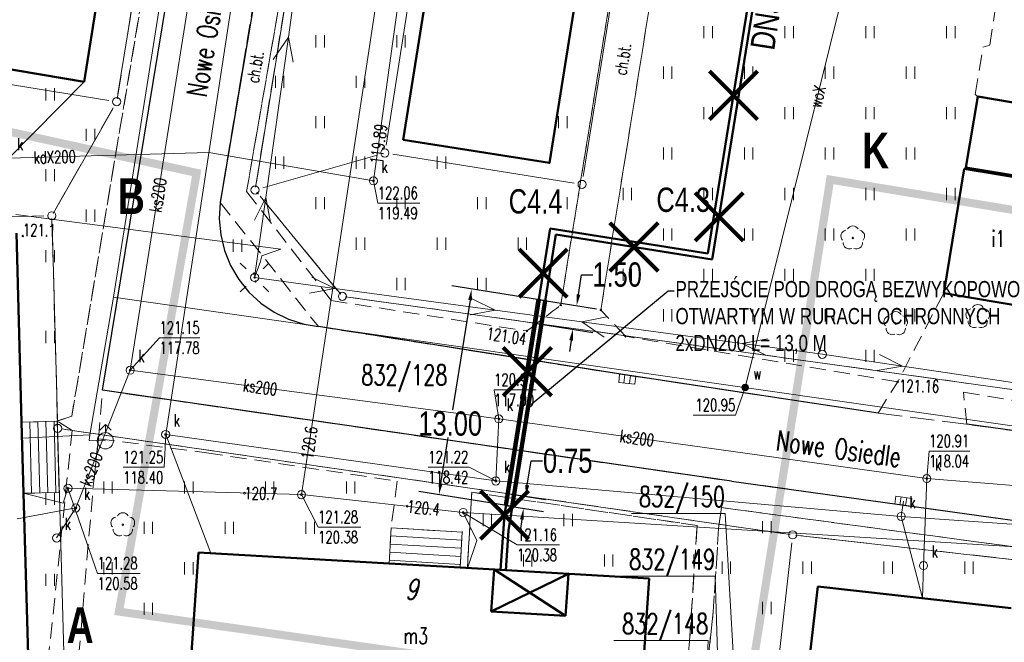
# Model space of a CAD drawing. Header units: metres. Extents: x 6594798 to 6595476, y 5882248 to 5882752.
# Tile 5 of 19: x 6595109 to 6595170, y 5882505 to 5882543. Entities that reach past the tile are written whole.
import ezdxf
from ezdxf import colors
from ezdxf.entities.mleader import LeaderData, LeaderLine
from ezdxf.enums import TextEntityAlignment as Align
from ezdxf.math import Vec2, Vec3

# ---------------------------------------------------------------- set-up
doc = ezdxf.new("R2010")
doc.units = ezdxf.units.M
doc.header["$MEASUREMENT"] = 0
for name, pattern in [('1_OTKC', [1.5, 1, -0.5]), ('1_OTKJ', [2, 1.5, -0.5]), ('1_OTKK', [0]), ('1_OTZI', [1.5, 1, -0.5]), ('1_OTZT', [1.5, 1, -0.5]), ('2_EGBS', [0]), ('2_EGBSG', [0]), ('2_EGBU_A', [0]), ('3_SUEP_A', [0]), ('3_SUKP', [0]), ('3_SUTP_A', [0]), ('3_SUWP', [0]), ('BUR', [3, 2, -1]), ('GDE', [0]), ('GUK', [2, 1.5, -0.5])]:
    doc.linetypes.add(name, pattern=pattern)
doc.layers.get('0').update_dxf_attribs({"color": 250, "linetype": 'CONTINUOUS', "lineweight": 100})
doc.layers.get('Defpoints').update_dxf_attribs({"linetype": 'CONTINUOUS'})
for name, color, linetype, lineweight in [('00 Ciepłociąg', 200, 'CONTINUOUS', 50), ('Dzialki', 7, 'GDE', 18), ('EADTD_T_0_a', 7, 'CONTINUOUS', 18), ('EGBB_E_T_0', 7, 'CONTINUOUS', 20), ('EGBB_L_0', 7, '2_EGBU_A', 50), ('EGBE_L_3', 7, '2_EGBS', 18), ('Kontury', 90, 'GUK', 18), ('Numery_dzialek', 7, 'CONTINUOUS', 13), ('OTK_E_T_1', 7, 'CONTINUOUS', 0), ('OTK_E_T_8', 7, 'CONTINUOUS', 25), ('OTK_L_0', 7, '1_OTKJ', 18), ('OTK_L_1', 7, '1_OTKK', 25), ('OTK_L_2', 7, '1_OTKC', 18), ('OTR_T_0', 7, 'CONTINUOUS', 18), ('OTR_T_1', 7, 'CONTINUOUS', 18), ('OTZ_L_3', 7, '1_OTZT', 18), ('OTZ_T_0', 3, 'CONTINUOUS', 18), ('Punkty', 7, 'CONTINUOUS', 18), ('SUE_T_3', 7, 'CONTINUOUS', 18), ('SUEP_L_0', 1, '3_SUEP_A', 18), ('SUK_E_T_4', 34, 'CONTINUOUS', 0), ('SUK_T_1', 34, 'CONTINUOUS', 18), ('SUK_T_3', 34, 'CONTINUOUS', 18), ('SUKP_E_T_0', 34, 'CONTINUOUS', 0), ('SUKP_L_0', 34, '3_SUKP', 18), ('SUKR_T_0', 34, 'CONTINUOUS', 18), ('SUP_T_0', 7, 'CONTINUOUS', 18), ('SUP_T_2', 7, 'CONTINUOUS', 18), ('SUTP_L_0', 30, '3_SUTP_A', 18), ('SUTR_T_0', 30, 'CONTINUOUS', 18), ('SUW_E_T_2', 5, 'CONTINUOUS', 0), ('SUW_T_2', 5, 'CONTINUOUS', 18), ('SUW_T_5', 5, 'CONTINUOUS', 18), ('SUWP_E_T_0', 5, 'CONTINUOUS', 0), ('SUWP_L_0', 5, '3_SUWP', 18), ('SUWR_T_0', 5, 'CONTINUOUS', 18)]:
    doc.layers.add(name, color=color, linetype=linetype, lineweight=lineweight)
doc.layers.add('00 opis', color=7, linetype='CONTINUOUS')
doc.layers.add('CIENKA', color=7, linetype='CONTINUOUS')
doc.styles.get("Standard").update_dxf_attribs({"font": 'Simplex.SHX', "width": 0.75})
doc.styles.add('styl1', font='arial.ttf', dxfattribs={"width": 0.75, "height": 1.5})
doc.dimstyles.get("Standard").update_dxf_attribs({"dimtxt": 1, "dimasz": 1, "dimexe": 1, "dimexo": 1, "dimgap": 1, "dimtad": 1, "dimtxsty": 'Standard', "dimcen": 2.5, "dimadec": 0, "dimazin": 0, "dimtfac": 1, "dimtmove": 0, "dimatfit": 3, "dimfxl": 1, "dimarcsym": 0})

# ---------------------------------------------------------------- blocks, each defined once
blk = doc.blocks.new('GRT')
at = {"linetype": 'Continuous'}
blk.add_circle((0, 0), 0.25, dxfattribs=at)
blk = doc.blocks.new('GRO')
at = {"linetype": 'Continuous'}
blk.add_circle((0, 0), 0.045, dxfattribs=at)
blk = doc.blocks.new('2_OTRN')
at = {"linetype": 'Continuous'}
blk.add_circle((0, 0), 0.045, dxfattribs=at)
blk = doc.blocks.new('2_OTRS')
at = {"linetype": 'Continuous'}
blk.add_circle((0, 0), 0.045, dxfattribs=at)
blk = doc.blocks.new('2_OTZT')
at = {"linetype": 'Continuous'}
for p, q in [((-0.2625, -0.375), (-0.2625, 0.375)), ((0.2625, -0.375), (0.2625, 0.375))]:
    blk.add_line(p, q, dxfattribs=at)
blk = doc.blocks.new('2_OTZL')
at = {"linetype": 'Continuous'}
blk.add_circle((0, 0), 0.045, dxfattribs=at)
for centre, start, end in [((0, 0.375), 30.14012, 149.85988), ((-0.357, 0.116), 102.14447, 221.86002), ((0.357, 0.116), 318.13998, 77.85553), ((-0.22, -0.303), 174.14818, 293.85423), ((0.22, -0.303), 246.14577, 5.85182)]:
    blk.add_arc(centre, 0.375, start, end, dxfattribs=at)
blk = doc.blocks.new('4_SUEO_W')
at = {"linetype": 'Continuous'}
for p, q in [((-0.53035, 0.53035), (-0.8839, 0.8839)), ((0.53035, 0.53035), (0.8839, 0.8839)), ((-0.53035, -0.53035), (-0.8839, -0.8839)), ((0.53035, -0.53035), (0.8839, -0.8839))]:
    blk.add_line(p, q, dxfattribs=at)
blk.add_circle((0, 0), 0.025, dxfattribs=at)
blk = doc.blocks.new('4_SUPP')
at = {"linetype": 'Continuous'}
blk.add_circle((0, 0), 0.25, dxfattribs=at)
blk = doc.blocks.new('4_SUKK')
at = {"linetype": 'Continuous'}
for p, q in [((-0.5, -0.25), (-0.5, 0.25)), ((-0.5, 0.25), (0.5, 0.25)), ((-0.175, 0.25), (-0.175, -0.25)), ((0.175, 0.25), (0.175, -0.25)), ((0.5, 0.25), (0.5, -0.25)), ((0.5, -0.25), (-0.5, -0.25))]:
    blk.add_line(p, q, dxfattribs=at)
blk = doc.blocks.new('4_SUKS')
at = {"linetype": 'Continuous'}
blk.add_circle((0, 0), 0.25, dxfattribs=at)
blk = doc.blocks.new('4_SUPS')
at = {"linetype": 'Continuous'}
blk.add_circle((0, 0), 0.0625, dxfattribs=at)
blk = doc.blocks.new('4_SUPK')
at = {"linetype": 'Continuous'}
blk.add_circle((0, 0), 0.25, dxfattribs=at)
blk = doc.blocks.new('4_SUWH')
at = {"linetype": 'Continuous'}
for p, q in [((0, 1), (-0.35355, 0.64645)), ((0, 1), (0.35355, 0.64645)), ((0, 0.5), (0, 1))]:
    blk.add_line(p, q, dxfattribs=at)
blk.add_circle((0, 0), 0.5, dxfattribs=at)
blk = doc.blocks.new('4_SUWW')
at = {"linetype": 'Continuous'}
for radius in [0.2, 0.175, 0.15, 0.125, 0.1, 0.075, 0.05, 0.025, 0.00715]:
    blk.add_circle((0, 0), radius, dxfattribs=at)
blk = doc.blocks.new('*D343')
at = {"layer": '00 opis', "color": 0, "linetype": 'Continuous', "lineweight": -2, "transparency": 16777216}
for p, q in [((6595141.584, 5882525.872), (6595135.771, 5882526.8)), ((6595136.895, 5882525.912), (6595135.811, 5882519.126)), ((6595135.083, 5882514.567), (6595135.537, 5882517.413)), ((6595139.551, 5882513.144), (6595133.738, 5882514.072))]:
    blk.add_line(p, q, dxfattribs=at)
at = {"layer": '00 opis', "color": 0, "linetype": 'Continuous', "transparency": 16777216}
for points in [[(6595136.78, 5882525.93), (6595137.01, 5882525.893), (6595137.005, 5882526.603)], [(6595134.967, 5882514.585), (6595135.198, 5882514.548), (6595134.972, 5882513.875)]]:
    blk.add_solid(points, dxfattribs=at)
at = {"layer": 'Defpoints', "color": 0, "linetype": 'Continuous', "transparency": 16777216}
for p in [(6595141.646, 5882525.862), (6595134.972, 5882513.875), (6595139.613, 5882513.134)]:
    blk.add_point(p, dxfattribs=at)
at = {"layer": '00 opis', "color": 0, "linetype": 'Continuous', "transparency": 16777216, "insert": (6595135.674, 5882518.269), "char_height": 1.5, "attachment_point": 5, "style": 'styl1'}
blk.add_mtext('\\A1;13.00', dxfattribs=at)
blk = doc.blocks.new('*D344')
at = {"layer": '00 opis', "color": 0, "linetype": 'Continuous', "lineweight": -2, "transparency": 16777216}
for p, q in [((6595143.598, 5882526.259), (6595143.793, 5882527.479)), ((6595143.793, 5882527.479), (6595144.493, 5882527.479)), ((6595141.115, 5882525.947), (6595144.722, 5882525.371)), ((6595140.882, 5882524.488), (6595144.489, 5882523.911)), ((6595143.144, 5882523.417), (6595143.034, 5882522.726))]:
    blk.add_line(p, q, dxfattribs=at)
at = {"layer": '00 opis', "color": 0, "linetype": 'Continuous', "transparency": 16777216}
for points in [[(6595143.483, 5882526.277), (6595143.713, 5882526.24), (6595143.488, 5882525.568)], [(6595143.029, 5882523.436), (6595143.26, 5882523.399), (6595143.255, 5882524.109)]]:
    blk.add_solid(points, dxfattribs=at)
at = {"layer": 'Defpoints', "color": 0, "linetype": 'Continuous', "transparency": 16777216}
for p in [(6595141.053, 5882525.957), (6595140.82, 5882524.497), (6595143.255, 5882524.109)]:
    blk.add_point(p, dxfattribs=at)
at = {"layer": '00 opis', "color": 0, "linetype": 'Continuous', "transparency": 16777216, "insert": (6595145.989, 5882527.479), "char_height": 1.5, "attachment_point": 5, "style": 'styl1'}
blk.add_mtext('\\A1;1.50', dxfattribs=at)
blk = doc.blocks.new('*D345')
at = {"layer": '00 opis', "color": 0, "linetype": 'Continuous', "lineweight": -2, "transparency": 16777216}
for p, q in [((6595140.438, 5882514.465), (6595140.679, 5882515.971)), ((6595140.679, 5882515.971), (6595141.379, 5882515.971)), ((6595139.199, 5882513.954), (6595141.562, 5882513.577)), ((6595139.082, 5882513.219), (6595141.445, 5882512.841)), ((6595140.1, 5882512.347), (6595139.99, 5882511.656))]:
    blk.add_line(p, q, dxfattribs=at)
at = {"layer": '00 opis', "color": 0, "linetype": 'Continuous', "transparency": 16777216}
for points in [[(6595140.323, 5882514.483), (6595140.554, 5882514.447), (6595140.328, 5882513.774)], [(6595139.985, 5882512.366), (6595140.215, 5882512.329), (6595140.211, 5882513.039)]]:
    blk.add_solid(points, dxfattribs=at)
at = {"layer": 'Defpoints', "color": 0, "linetype": 'Continuous', "transparency": 16777216}
for p in [(6595139.138, 5882513.964), (6595139.02, 5882513.229), (6595140.211, 5882513.039)]:
    blk.add_point(p, dxfattribs=at)
at = {"layer": '00 opis', "color": 0, "linetype": 'Continuous', "transparency": 16777216, "insert": (6595142.934, 5882515.971), "char_height": 1.5, "attachment_point": 5, "style": 'styl1'}
blk.add_mtext('\\A1;0.75', dxfattribs=at)

msp = doc.modelspace()

# ---------------------------------------------------------------- linework, layer by layer
at = {"layer": '00 Ciepłociąg', "linetype": 'Continuous'}
for p, q in [((6595157.254, 5882563.903), (6595151.602, 5882528.784)), ((6595157.519, 5882563.537), (6595151.867, 5882528.418)), ((6595139.026, 5882512.628), (6595141.855, 5882530.341)), ((6595141.855, 5882530.341), (6595151.602, 5882528.784)), ((6595139.279, 5882511.676), (6595142.199, 5882529.962)), ((6595142.199, 5882529.962), (6595151.867, 5882528.418)), ((6595138.783, 5882509.228), (6595139.026, 5882512.628)), ((6595139.103, 5882509.205), (6595139.279, 5882511.676))]:
    msp.add_line(p, q, dxfattribs=at)
at = {"layer": '00 opis', "linetype": 'Continuous'}
for p, q in [((6595139.02, 5882513.229), (6595141.053, 5882525.957)), ((6595139.218, 5882513.197), (6595141.251, 5882525.925)), ((6595139.415, 5882513.166), (6595141.448, 5882525.893)), ((6595139.613, 5882513.134), (6595141.646, 5882525.862)), ((6595141.251, 5882525.925), (6595141.053, 5882525.957)), ((6595141.646, 5882525.862), (6595141.448, 5882525.893)), ((6595139.218, 5882513.197), (6595139.02, 5882513.229)), ((6595139.613, 5882513.134), (6595139.415, 5882513.166))]:
    msp.add_line(p, q, dxfattribs=at)
at = {"layer": '00 opis', "color": 251, "linetype": 'BUR', "true_color": 0x636466, "const_width": 0.5}
msp.add_lwpolyline([(6595096.207, 5882538.999), (6595102.866, 5882579.782), (6595127.817, 5882575.836), (6595134.727, 5882624.347), (6595171.577, 5882618.1), (6595164.463, 5882579.221), (6595215.846, 5882571.072), (6595208.593, 5882525.147), (6595159.155, 5882533.357), (6595154.023, 5882501.095), (6595115.2, 5882506.657), (6595120.004, 5882533.77), (6595096.207, 5882538.999)], dxfattribs=at)
at = {"layer": 'CIENKA', "color": 1, "linetype": 'Continuous', "lineweight": 90}
for p, q in [((6595151.689, 5882540.051), (6595154.663, 5882537.078)), ((6595151.689, 5882537.078), (6595154.663, 5882540.051)), ((6595150.805, 5882532.539), (6595153.778, 5882529.566)), ((6595150.805, 5882529.566), (6595153.778, 5882532.539)), ((6595145.547, 5882530.677), (6595148.52, 5882527.703)), ((6595145.547, 5882527.703), (6595148.52, 5882530.677)), ((6595139.925, 5882529.053), (6595142.898, 5882526.08)), ((6595139.925, 5882526.08), (6595142.898, 5882529.053)), ((6595138.954, 5882522.971), (6595141.927, 5882519.998)), ((6595138.954, 5882519.998), (6595141.927, 5882522.971)), ((6595137.539, 5882514.114), (6595140.512, 5882511.141)), ((6595137.539, 5882511.141), (6595140.512, 5882514.114))]:
    msp.add_line(p, q, dxfattribs=at)
at = {"layer": 'Dzialki'}
for p, q in [((6595123.69, 5882533.204), (6595141.67, 5882644.696)), ((6595115.14, 5882538.664), (6595119.74, 5882567.156)), ((6595136.222, 5882564.056), (6595131.708, 5882535.494)), ((6595143.899, 5882533.554), (6595148.441, 5882562.026)), ((6595103.074, 5882540.1), (6595114.566, 5882538.25)), ((6595114.813, 5882537.735), (6595111.297, 5882531.555)), ((6595124.091, 5882532.847), (6595131.149, 5882534.863)), ((6595132.124, 5882534.921), (6595143.326, 5882533.139)), ((6595128.693, 5882526.526), (6595123.927, 5882532.324)), ((6595110.55, 5882531.107), (6595098.86, 5882530.793)), ((6595111.396, 5882518.48), (6595111.064, 5882530.62)), ((6595171.295, 5882520.259), (6595129.505, 5882526.071)), ((6595111.905, 5882517.908), (6595156.345, 5882511.472)), ((6595111.856, 5882501.78), (6595111.424, 5882517.48)), ((6595156.784, 5882510.903), (6595155.386, 5882498.457)), ((6595186.933, 5882508.016), (6595157.337, 5882511.344))]:
    msp.add_line(p, q, dxfattribs=at)
at = {"layer": 'EGBB_L_0', "linetype": '2_EGBU_A'}
for p, q in [((6595132.774, 5882535.822), (6595137.129, 5882563.395)), ((6595113.041, 5882539.407), (6595114.902, 5882550.963)), ((6595141.805, 5882534.385), (6595143.581, 5882545.542)), ((6595113.041, 5882539.407), (6595104.021, 5882540.913)), ((6595167.54, 5882534.1), (6595168.28, 5882538.49)), ((6595168.28, 5882538.49), (6595173.65, 5882537.59)), ((6595141.805, 5882534.385), (6595132.774, 5882535.822)), ((6595166.176, 5882526.344), (6595167.444, 5882534.028)), ((6595167.444, 5882534.028), (6595172.92, 5882533.125)), ((6595172.97, 5882533.22), (6595167.54, 5882534.1)), ((6595109.187, 5882518.368), (6595108.86, 5882530.054)), ((6595171.684, 5882525.398), (6595166.176, 5882526.344)), ((6595109.306, 5882513.966), (6595109.187, 5882518.368)), ((6595109.632, 5882502.22), (6595109.306, 5882513.966)), ((6595119.592, 5882502.881), (6595120.126, 5882510.314)), ((6595131.898, 5882509.63), (6595120.126, 5882510.314)), ((6595136.285, 5882509.379), (6595131.898, 5882509.63)), ((6595147.968, 5882508.696), (6595136.285, 5882509.379)), ((6595138.208, 5882506.662), (6595138.384, 5882509.256)), ((6595138.208, 5882506.662), (6595142.976, 5882508.988)), ((6595138.384, 5882509.256), (6595142.8, 5882506.394)), ((6595142.8, 5882506.394), (6595142.976, 5882508.988)), ((6595147.35, 5882499.563), (6595147.968, 5882508.696)), ((6595157.334, 5882498.994), (6595158.382, 5882508.211)), ((6595170.345, 5882506.864), (6595158.382, 5882508.211)), ((6595142.8, 5882506.394), (6595138.208, 5882506.662))]:
    msp.add_line(p, q, dxfattribs=at)
at = {"layer": 'EGBE_L_3', "linetype": '2_EGBSG'}
for p, q in [((6595109.187, 5882518.368), (6595111.388, 5882518.427)), ((6595136.285, 5882509.379), (6595136.416, 5882511.567))]:
    msp.add_line(p, q, dxfattribs=at)
at = {"layer": 'EGBE_L_3', "linetype": '2_EGBS'}
for p, q in [((6595109.187, 5882518.368), (6595109.306, 5882513.966)), ((6595109.306, 5882513.966), (6595109.187, 5882518.368)), ((6595109.687, 5882518.382), (6595109.805, 5882513.979)), ((6595110.187, 5882518.395), (6595110.305, 5882513.993)), ((6595110.686, 5882518.408), (6595110.805, 5882514.006)), ((6595111.186, 5882518.422), (6595111.305, 5882514.02)), ((6595111.388, 5882518.427), (6595111.507, 5882514.025)), ((6595111.507, 5882514.025), (6595109.306, 5882513.966)), ((6595132.019, 5882511.829), (6595131.898, 5882509.63)), ((6595136.416, 5882511.567), (6595132.019, 5882511.829)), ((6595136.356, 5882510.569), (6595131.964, 5882510.831)), ((6595136.386, 5882511.068), (6595131.992, 5882511.33)), ((6595136.327, 5882510.07), (6595131.937, 5882510.332)), ((6595131.898, 5882509.63), (6595136.285, 5882509.379)), ((6595136.297, 5882509.571), (6595131.909, 5882509.833))]:
    msp.add_line(p, q, dxfattribs=at)
msp.add_point((6595136.416, 5882511.567), dxfattribs=at)
at = {"layer": 'Kontury'}
for p, q in [((6595123.637, 5882532.878), (6595141.723, 5882645.022)), ((6595115.087, 5882538.338), (6595119.793, 5882567.482)), ((6595111.134, 5882531.268), (6595114.976, 5882538.022)), ((6595128.902, 5882526.271), (6595123.718, 5882532.579)), ((6595111.405, 5882518.15), (6595111.055, 5882530.95)), ((6595171.622, 5882520.213), (6595129.178, 5882526.117)), ((6595156.672, 5882511.424), (6595111.578, 5882517.956)), ((6595187.261, 5882507.979), (6595157.009, 5882511.381))]:
    msp.add_line(p, q, dxfattribs=at)
at = {"layer": 'Numery_dzialek', "linetype": 'Continuous'}
for p, q in [((6595146.87, 5882512.723), (6595152.66, 5882512.723)), ((6595154.14, 5882487.44), (6595152.66, 5882512.723)), ((6595146.26, 5882508.843), (6595152.05, 5882508.843)), ((6595152.71, 5882487.61), (6595152.05, 5882508.843)), ((6595145.784, 5882504.863), (6595151.62, 5882504.863)), ((6595150.76, 5882487.91), (6595151.62, 5882504.863))]:
    msp.add_line(p, q, dxfattribs=at)
at = {"layer": 'OTK_L_0', "linetype": '1_OTKJ'}
for p, q in [((6595114.175, 5882520.339), (6595124, 5882580.07)), ((6595128.667, 5882574.814), (6595121.458, 5882531.939)), ((6595121.458, 5882531.939), (6595121.402, 5882530.941)), ((6595121.402, 5882530.941), (6595121.492, 5882529.946)), ((6595121.492, 5882529.946), (6595121.726, 5882528.975)), ((6595121.726, 5882528.975), (6595122.1, 5882528.049)), ((6595122.1, 5882528.049), (6595122.606, 5882527.187)), ((6595122.606, 5882527.187), (6595123.231, 5882526.408)), ((6595123.231, 5882526.408), (6595123.964, 5882525.729)), ((6595123.964, 5882525.729), (6595124.788, 5882525.164)), ((6595124.788, 5882525.164), (6595125.686, 5882524.726)), ((6595125.686, 5882524.726), (6595126.639, 5882524.423)), ((6595126.639, 5882524.423), (6595127.522, 5882524.273)), ((6595146.223, 5882521.322), (6595127.522, 5882524.273)), ((6595162.112, 5882518.93), (6595146.223, 5882521.322)), ((6595153.052, 5882514.716), (6595114.175, 5882520.339)), ((6595162.112, 5882518.93), (6595167.603, 5882518.233)), ((6595193.338, 5882514.734), (6595167.603, 5882518.233)), ((6595153.052, 5882514.716), (6595224.564, 5882504.767))]:
    msp.add_line(p, q, dxfattribs=at)
at = {"layer": 'OTK_L_1', "linetype": '1_OTKK'}
for p, q in [((6595114.175, 5882520.339), (6595124, 5882580.07)), ((6595128.667, 5882574.814), (6595121.458, 5882531.939)), ((6595121.458, 5882531.939), (6595121.402, 5882530.941)), ((6595121.402, 5882530.941), (6595121.492, 5882529.946)), ((6595121.492, 5882529.946), (6595121.726, 5882528.975)), ((6595121.726, 5882528.975), (6595122.1, 5882528.049)), ((6595122.1, 5882528.049), (6595122.606, 5882527.187)), ((6595122.606, 5882527.187), (6595123.231, 5882526.408)), ((6595123.231, 5882526.408), (6595123.964, 5882525.729)), ((6595123.964, 5882525.729), (6595124.788, 5882525.164)), ((6595124.788, 5882525.164), (6595125.686, 5882524.726)), ((6595125.686, 5882524.726), (6595126.639, 5882524.423)), ((6595126.639, 5882524.423), (6595127.522, 5882524.273)), ((6595146.223, 5882521.322), (6595127.522, 5882524.273)), ((6595162.112, 5882518.93), (6595146.223, 5882521.322)), ((6595153.052, 5882514.716), (6595114.175, 5882520.339)), ((6595193.338, 5882514.734), (6595167.603, 5882518.233)), ((6595153.052, 5882514.716), (6595224.564, 5882504.767))]:
    msp.add_line(p, q, dxfattribs=at)
at = {"layer": 'OTK_L_2', "linetype": '1_OTKC'}
for p, q in [((6595134.372, 5882609.52), (6595121.458, 5882531.939)), ((6595124, 5882580.07), (6595114.175, 5882520.339)), ((6595130.393, 5882574.53), (6595123.088, 5882532.626)), ((6595117.616, 5882550.505), (6595112.283, 5882518.745)), ((6595149.01, 5882550.47), (6595144.98, 5882525.29)), ((6595145.65, 5882545.16), (6595142.5, 5882525.6)), ((6595123.088, 5882532.626), (6595128.324, 5882525.882)), ((6595121.458, 5882531.939), (6595127.522, 5882524.273)), ((6595128.324, 5882525.882), (6595140.41, 5882524)), ((6595146.5, 5882523.67), (6595144.98, 5882525.29)), ((6595127.522, 5882524.273), (6595146.223, 5882521.322)), ((6595163.329, 5882520.863), (6595146.5, 5882523.67)), ((6595146.223, 5882521.322), (6595162.112, 5882518.93)), ((6595162.112, 5882518.93), (6595163.329, 5882520.863)), ((6595113.933, 5882517.342), (6595114.175, 5882520.339)), ((6595114.175, 5882520.339), (6595153.052, 5882514.716)), ((6595167.391, 5882520.217), (6595185.714, 5882517.19)), ((6595167.603, 5882518.233), (6595167.391, 5882520.217)), ((6595112.283, 5882518.745), (6595111.388, 5882518.427)), ((6595112.31, 5882517.854), (6595111.388, 5882518.427)), ((6595188.247, 5882515.426), (6595167.603, 5882518.233)), ((6595110.347, 5882499.029), (6595112.31, 5882517.854)), ((6595113.933, 5882517.342), (6595113.612, 5882514.406)), ((6595113.933, 5882517.342), (6595120.612, 5882516.468)), ((6595120.612, 5882516.468), (6595132.399, 5882514.724)), ((6595132.399, 5882514.724), (6595132.019, 5882511.829)), ((6595153.052, 5882514.716), (6595224.564, 5882504.767)), ((6595112.453, 5882500.86), (6595113.612, 5882514.406)), ((6595136.735, 5882509.353), (6595137, 5882514.03)), ((6595137, 5882514.03), (6595150.934, 5882511.975)), ((6595152.261, 5882511.796), (6595152.439, 5882513.084)), ((6595152.439, 5882513.084), (6595170.658, 5882510.64)), ((6595136.416, 5882511.567), (6595132.019, 5882511.829)), ((6595136.285, 5882509.379), (6595136.416, 5882511.567)), ((6595150.934, 5882511.975), (6595150.464, 5882504.82)), ((6595151.929, 5882506.64), (6595152.261, 5882511.796)), ((6595136.735, 5882509.353), (6595136.285, 5882509.379)), ((6595150.898, 5882497.193), (6595151.929, 5882506.64)), ((6595149.62, 5882496.661), (6595150.464, 5882504.82))]:
    msp.add_line(p, q, dxfattribs=at)
msp.add_arc((6594845.781, 5882911.024), 486.409, 307.28085, 307.59089, dxfattribs=at)
at = {"layer": 'OTZ_L_3', "linetype": '1_OTZI'}
for p, q in [((6595123.088, 5882532.626), (6595130.393, 5882574.53)), ((6595132.774, 5882535.822), (6595137.129, 5882563.395)), ((6595112.283, 5882518.745), (6595117.616, 5882550.505)), ((6595114.902, 5882550.963), (6595113.041, 5882539.407)), ((6595144.98, 5882525.29), (6595149.01, 5882550.47)), ((6595143.572, 5882545.484), (6595141.805, 5882534.385)), ((6595142.5, 5882525.6), (6595145.65, 5882545.16)), ((6595169.016, 5882541.664), (6595169.487, 5882544.718)), ((6595168.118, 5882538.609), (6595168.593, 5882541.547)), ((6595168.593, 5882541.547), (6595169.016, 5882541.664)), ((6595113.041, 5882539.407), (6595104.021, 5882540.913)), ((6595167.54, 5882534.1), (6595168.28, 5882538.49)), ((6595168.28, 5882538.49), (6595168.118, 5882538.609)), ((6595141.805, 5882534.385), (6595132.774, 5882535.822)), ((6595166.176, 5882526.344), (6595167.444, 5882534.028)), ((6595167.444, 5882534.028), (6595167.54, 5882534.1)), ((6595123.088, 5882532.626), (6595128.324, 5882525.882)), ((6595121.402, 5882530.941), (6595121.458, 5882531.939)), ((6595121.458, 5882531.939), (6595127.522, 5882524.273)), ((6595121.492, 5882529.946), (6595121.402, 5882530.941)), ((6595108.86, 5882530.054), (6595109.187, 5882518.368)), ((6595121.726, 5882528.975), (6595121.492, 5882529.946)), ((6595122.1, 5882528.049), (6595121.726, 5882528.975)), ((6595122.606, 5882527.187), (6595122.1, 5882528.049)), ((6595123.231, 5882526.408), (6595122.606, 5882527.187)), ((6595123.964, 5882525.729), (6595123.231, 5882526.408)), ((6595166.176, 5882526.344), (6595163.329, 5882520.863)), ((6595124.788, 5882525.164), (6595123.964, 5882525.729)), ((6595128.324, 5882525.882), (6595140.41, 5882524)), ((6595125.686, 5882524.726), (6595124.788, 5882525.164)), ((6595146.5, 5882523.67), (6595144.98, 5882525.29)), ((6595126.639, 5882524.423), (6595125.686, 5882524.726)), ((6595127.522, 5882524.273), (6595126.639, 5882524.423)), ((6595163.329, 5882520.863), (6595146.5, 5882523.67)), ((6595111.35, 5882518.426), (6595112.283, 5882518.745)), ((6595109.187, 5882518.368), (6595111.35, 5882518.426)), ((6595112.31, 5882517.854), (6595111.388, 5882518.427)), ((6595111.388, 5882518.427), (6595111.507, 5882514.025)), ((6595110.347, 5882499.029), (6595112.31, 5882517.854)), ((6595113.612, 5882514.406), (6595113.933, 5882517.342)), ((6595113.933, 5882517.342), (6595120.612, 5882516.468)), ((6595120.612, 5882516.468), (6595132.399, 5882514.724)), ((6595132.399, 5882514.724), (6595132.019, 5882511.829)), ((6595111.507, 5882514.025), (6595109.306, 5882513.966)), ((6595109.306, 5882513.966), (6595109.632, 5882502.22)), ((6595112.453, 5882500.86), (6595113.612, 5882514.406)), ((6595137, 5882514.03), (6595136.735, 5882509.353)), ((6595150.934, 5882511.975), (6595137, 5882514.03)), ((6595152.439, 5882513.084), (6595152.261, 5882511.796)), ((6595170.658, 5882510.64), (6595152.439, 5882513.084)), ((6595132.019, 5882511.829), (6595131.898, 5882509.63)), ((6595150.464, 5882504.82), (6595150.934, 5882511.975)), ((6595152.261, 5882511.796), (6595151.929, 5882506.64)), ((6595120.126, 5882510.314), (6595119.592, 5882502.881)), ((6595131.898, 5882509.63), (6595120.126, 5882510.314)), ((6595136.735, 5882509.353), (6595147.968, 5882508.696)), ((6595147.968, 5882508.696), (6595147.35, 5882499.563)), ((6595157.334, 5882498.994), (6595158.382, 5882508.211)), ((6595158.382, 5882508.211), (6595170.235, 5882506.875)), ((6595151.929, 5882506.64), (6595150.898, 5882497.193)), ((6595149.62, 5882496.661), (6595150.464, 5882504.82))]:
    msp.add_line(p, q, dxfattribs=at)
msp.add_arc((6594845.781, 5882911.024), 486.409, 307.28085, 307.59089, dxfattribs=at)
at = {"layer": 'SUEP_L_0', "linetype": '3_SUEP_A'}
for p, q in [((6595125.672, 5882542.159), (6595126.293, 5882546.573)), ((6595124.281, 5882532.256), (6595125.672, 5882542.159)), ((6595124.721, 5882540.778), (6595125.672, 5882542.159)), ((6595125.672, 5882542.159), (6595125.959, 5882540.604)), ((6595123.577, 5882530.841), (6595124.281, 5882532.256)), ((6595123.585, 5882527.305), (6595124.281, 5882532.256)), ((6595124.281, 5882532.256), (6595124.567, 5882530.701)), ((6595108.826, 5882531.205), (6595125.198, 5882529.046)), ((6595124.022, 5882528.653), (6595123.937, 5882528.234)), ((6595124.615, 5882528.854), (6595124.022, 5882528.653)), ((6595124.615, 5882528.854), (6595125.198, 5882529.046)), ((6595123.937, 5882528.234), (6595123.585, 5882527.305)), ((6595128.54, 5882526.635), (6595123.585, 5882527.305)), ((6595128.54, 5882526.635), (6595127.12, 5882527.331)), ((6595126.986, 5882526.34), (6595128.54, 5882526.635)), ((6595138.45, 5882525.294), (6595128.54, 5882526.635)), ((6595138.45, 5882525.294), (6595137.03, 5882525.991)), ((6595136.896, 5882525), (6595138.45, 5882525.294)), ((6595143.808, 5882524.569), (6595138.45, 5882525.294)), ((6595143.808, 5882524.569), (6595145.361, 5882524.864)), ((6595153.718, 5882523.229), (6595143.808, 5882524.569)), ((6595145.194, 5882523.625), (6595143.808, 5882524.569)), ((6595153.718, 5882523.229), (6595155.271, 5882523.523)), ((6595158.672, 5882522.559), (6595153.718, 5882523.229)), ((6595155.137, 5882522.532), (6595153.718, 5882523.229)), ((6595163.618, 5882521.825), (6595158.672, 5882522.559)), ((6595163.618, 5882521.825), (6595162.208, 5882522.54)), ((6595162.061, 5882521.55), (6595163.618, 5882521.825)), ((6595173.51, 5882520.357), (6595163.618, 5882521.825))]:
    msp.add_line(p, q, dxfattribs=at)
at = {"layer": 'SUKP_L_0', "linetype": '3_SUKP'}
for p, q in [((6595123.864, 5882555.279), (6595118.088, 5882517.604)), ((6595120.213, 5882548.809), (6595115.893, 5882521.575)), ((6595132.974, 5882548.051), (6595130.928, 5882533.277)), ((6595108.394, 5882534.671), (6595113.041, 5882539.407)), ((6595120.761, 5882535.029), (6595108.394, 5882534.671)), ((6595130.928, 5882533.277), (6595120.761, 5882535.029)), ((6595112.533, 5882513.061), (6595115.893, 5882521.575)), ((6595115.893, 5882521.575), (6595138.674, 5882518.567)), ((6595138.674, 5882518.567), (6595138.49, 5882514.729)), ((6595138.674, 5882518.567), (6595165.126, 5882514.877)), ((6595118.088, 5882517.604), (6595120.877, 5882510.271)), ((6595138.49, 5882514.729), (6595118.088, 5882517.604)), ((6595163.543, 5882512.539), (6595138.49, 5882514.729)), ((6595165.126, 5882514.877), (6595164.921, 5882509.5)), ((6595179.123, 5882513.772), (6595165.126, 5882514.877)), ((6595163.677, 5882513.477), (6595163.543, 5882512.539)), ((6595111.347, 5882511.207), (6595112.533, 5882513.061)), ((6595163.543, 5882512.539), (6595164.853, 5882507.48)), ((6595187.533, 5882510.854), (6595163.543, 5882512.539)), ((6595164.921, 5882509.5), (6595164.853, 5882507.48))]:
    msp.add_line(p, q, dxfattribs=at)
at = {"layer": 'SUKR_T_0', "linetype": 'Continuous', "lineweight": 0}
for p, q in [((6595130.928, 5882533.277), (6595131.195, 5882531.903)), ((6595131.195, 5882531.903), (6595133.801, 5882531.903)), ((6595115.893, 5882521.575), (6595117.707, 5882523.58)), ((6595117.707, 5882523.58), (6595120.204, 5882523.58)), ((6595138.674, 5882518.567), (6595138.385, 5882520.361)), ((6595138.385, 5882520.361), (6595140.991, 5882520.361)), ((6595118.088, 5882517.604), (6595117.985, 5882515.575)), ((6595165.126, 5882514.877), (6595165.266, 5882516.576)), ((6595165.266, 5882516.576), (6595167.79, 5882516.576)), ((6595115.461, 5882515.575), (6595117.985, 5882515.575)), ((6595134.318, 5882515.582), (6595136.842, 5882515.582)), ((6595138.49, 5882514.729), (6595136.842, 5882515.582)), ((6595112.533, 5882513.061), (6595108.909, 5882512.381))]:
    msp.add_line(p, q, dxfattribs=at)
at = {"layer": 'SUTP_L_0', "linetype": '3_SUTP_A'}
for p, q in [((6595126.477, 5882513.886), (6595131.775, 5882548.807)), ((6595109.306, 5882513.966), (6595111.747, 5882513.352)), ((6595112.05, 5882514.278), (6595111.747, 5882513.352)), ((6595112.05, 5882514.278), (6595126.477, 5882513.886)), ((6595126.477, 5882513.886), (6595136.473, 5882512.787)), ((6595137.319, 5882511.045), (6595136.473, 5882512.787)), ((6595174.95, 5882510.391), (6595136.473, 5882512.787)), ((6595136.734, 5882509.349), (6595137.319, 5882511.045))]:
    msp.add_line(p, q, dxfattribs=at)
at = {"layer": 'SUTR_T_0', "linetype": 'Continuous', "lineweight": 0}
for p, q in [((6595112.05, 5882514.278), (6595113.883, 5882509.021)), ((6595126.477, 5882513.886), (6595127.505, 5882511.882)), ((6595136.473, 5882512.787), (6595139.802, 5882510.78)), ((6595127.505, 5882511.882), (6595130.138, 5882511.882)), ((6595139.802, 5882510.78), (6595142.434, 5882510.78)), ((6595113.883, 5882509.021), (6595116.516, 5882509.021))]:
    msp.add_line(p, q, dxfattribs=at)
at = {"layer": 'SUWP_L_0', "linetype": '3_SUWP'}
for p, q in [((6595153.904, 5882520.508), (6595164.521, 5882563.263)), ((6595114.866, 5882526.1), (6595118.464, 5882548.913)), ((6595114.866, 5882526.1), (6595113.407, 5882517.579)), ((6595114.866, 5882526.1), (6595185.874, 5882515.928)), ((6595113.407, 5882517.579), (6595109.211, 5882517.377)), ((6595113.352, 5882517.23), (6595113.407, 5882517.579)), ((6595114.362, 5882517.216), (6595113.352, 5882517.23))]:
    msp.add_line(p, q, dxfattribs=at)
at = {"layer": 'SUWR_T_0', "linetype": 'Continuous', "lineweight": 0}
for p in [(6595153.904, 5882520.508), (6595150.692, 5882518.798)]:
    msp.add_line(p, (6595153.298, 5882518.798), dxfattribs=at)

# ---------------------------------------------------------------- block references
at = {"layer": 'OTR_T_0'}
msp.add_blockref('2_OTRS', (6595140.41, 5882524), dxfattribs=at)
at = {"layer": 'OTR_T_0', "rotation": 359.2009648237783}
msp.add_blockref('2_OTRS', (6595163.329, 5882520.863), dxfattribs=at)
at = {"layer": 'OTR_T_1', "rotation": 359.2009671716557}
msp.add_blockref('2_OTRN', (6595109.257, 5882529.869), dxfattribs=at)
at = {"layer": 'OTZ_L_3'}
for p in [(6595151.616, 5882542.466), (6595156.616, 5882542.466), (6595161.616, 5882542.466), (6595166.616, 5882542.466), (6595127.63, 5882541.9), (6595132.63, 5882541.9), (6595149.116, 5882539.966), (6595154.116, 5882539.966), (6595159.116, 5882539.966), (6595164.116, 5882539.966), (6595125.13, 5882539.4), (6595130.13, 5882539.4), (6595110.945, 5882538.624), (6595151.616, 5882537.466), (6595156.616, 5882537.466), (6595161.616, 5882537.466), (6595166.616, 5882537.466), (6595127.63, 5882536.9), (6595142.63, 5882536.9), (6595113.445, 5882536.124), (6595149.116, 5882534.966), (6595154.116, 5882534.966), (6595159.116, 5882534.966), (6595164.116, 5882534.966), (6595125.13, 5882534.4), (6595130.13, 5882534.4), (6595135.13, 5882534.4), (6595110.945, 5882533.624), (6595146.616, 5882532.466), (6595151.616, 5882532.466), (6595156.616, 5882532.466), (6595161.616, 5882532.466), (6595166.616, 5882532.466), (6595127.63, 5882531.9), (6595132.63, 5882531.9), (6595137.63, 5882531.9), (6595142.63, 5882531.9), (6595113.445, 5882531.124), (6595149.116, 5882529.966), (6595154.116, 5882529.966), (6595159.116, 5882529.966), (6595164.116, 5882529.966), (6595130.13, 5882529.4), (6595135.13, 5882529.4), (6595140.13, 5882529.4), (6595122.522, 5882529.273), (6595110.945, 5882528.624), (6595132.63, 5882526.9), (6595137.63, 5882526.9), (6595146.616, 5882527.466), (6595151.616, 5882527.466), (6595156.616, 5882527.466), (6595161.616, 5882527.466), (6595149.116, 5882524.966), (6595154.116, 5882524.966), (6595159.116, 5882524.966), (6595164.116, 5882524.966), (6595110.945, 5882523.624), (6595156.616, 5882522.466), (6595161.616, 5882522.466), (6595114.519, 5882514.329), (6595119.519, 5882514.329), (6595124.519, 5882514.329), (6595129.519, 5882514.329), (6595110.945, 5882513.624), (6595137.964, 5882512.32), (6595142.964, 5882512.32), (6595117.019, 5882511.829), (6595122.019, 5882511.829), (6595127.019, 5882511.829), (6595155.235, 5882511.875), (6595114.519, 5882509.329), (6595119.519, 5882509.329), (6595140.464, 5882509.82), (6595145.464, 5882509.82), (6595150.464, 5882509.82), (6595152.735, 5882509.375), (6595157.735, 5882509.375), (6595162.735, 5882509.375), (6595167.735, 5882509.375), (6595110.945, 5882508.624), (6595117.019, 5882506.829), (6595155.235, 5882506.875)]:
    msp.add_blockref('2_OTZT', p, dxfattribs=at)
at = {"layer": 'OTZ_T_0'}
for p in [(6595160.553, 5882529.743), (6595168.276, 5882524.885), (6595163.209, 5882524.446), (6595115.439, 5882512.02)]:
    msp.add_blockref('2_OTZL', p, dxfattribs=at)
at = {"layer": 'Punkty'}
for name, p in [('GRT', (6595115.06, 5882538.17)), ('GRT', (6595131.63, 5882535)), ('GRO', (6595141.8, 5882534.39)), ('GRT', (6595123.61, 5882532.71)), ('GRT', (6595143.82, 5882533.06)), ('GRT', (6595111.05, 5882531.12)), ('GRO', (6595123.53, 5882527.55)), ('GRO', (6595123.58, 5882527.3)), ('GRO', (6595123.64, 5882527.06)), ('GRT', (6595129.01, 5882526.14)), ('GRO', (6595142.5, 5882525.6)), ('GRO', (6595144.98, 5882525.29)), ('GRO', (6595140.41, 5882524)), ('GRO', (6595146.5, 5882523.67)), ('GRT', (6595111.41, 5882517.98)), ('GRT', (6595156.84, 5882511.4))]:
    msp.add_blockref(name, p, dxfattribs=at)
at = {"layer": 'SUE_T_3'}
for name in ['4_SUEO_W', '4_SUPP']:
    msp.add_blockref(name, (6595123.585, 5882527.305), dxfattribs=at)
at = {"layer": 'SUK_T_1'}
for p, rotation in [((6595146.609, 5882521.017), 353.5809617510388), ((6595163.677, 5882513.477), 351.6309589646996)]:
    msp.add_blockref('4_SUKK', p, dxfattribs=dict(at, rotation=rotation))
at = {"layer": 'SUK_T_3'}
for p in [(6595130.928, 5882533.277), (6595115.893, 5882521.575), (6595138.674, 5882518.567), (6595118.088, 5882517.604), (6595165.126, 5882514.877), (6595138.49, 5882514.729), (6595112.533, 5882513.061), (6595163.543, 5882512.539), (6595111.347, 5882511.207), (6595164.921, 5882509.5)]:
    msp.add_blockref('4_SUKS', p, dxfattribs=at)
at = {"layer": 'SUKR_T_0'}
for p, rotation in [((6595130.928, 5882533.277), 83.38083567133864), ((6595130.928, 5882533.277), 359.2009663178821), ((6595115.893, 5882521.575), 359.2009665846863), ((6595138.674, 5882518.567), 359.2009657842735), ((6595118.088, 5882517.604), 359.2009664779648), ((6595138.49, 5882514.729), 359.2009657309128), ((6595165.126, 5882514.877), 359.2009646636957), ((6595112.533, 5882513.061), 359.200966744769)]:
    msp.add_blockref('4_SUPS', p, dxfattribs=dict(at, rotation=rotation))
at = {"layer": 'SUP_T_0'}
for p in [(6595112.05, 5882514.278), (6595126.477, 5882513.886), (6595136.473, 5882512.787)]:
    msp.add_blockref('4_SUPK', p, dxfattribs=at)
at = {"layer": 'SUP_T_2'}
for p in [(6595123.585, 5882527.305), (6595158.672, 5882522.559)]:
    msp.add_blockref('4_SUPP', p, dxfattribs=at)
at = {"layer": 'SUTR_T_0'}
for p, rotation in [((6595126.962, 5882517.09), 81.37084760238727), ((6595112.05, 5882514.278), 359.2009664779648), ((6595126.477, 5882513.886), 359.2009660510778), ((6595136.473, 5882512.787), 359.2009655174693)]:
    msp.add_blockref('4_SUPS', p, dxfattribs=dict(at, rotation=rotation))
for p in [(6595122.955, 5882513.982), (6595133.019, 5882513.167)]:
    msp.add_blockref('4_SUPS', p, dxfattribs=at)
at = {"layer": 'SUW_T_2'}
msp.add_blockref('4_SUWH', (6595114.362, 5882517.216), dxfattribs=at)
at = {"layer": 'SUW_T_5'}
msp.add_blockref('4_SUWW', (6595153.904, 5882520.508), dxfattribs=at)
at = {"layer": 'SUWR_T_0', "rotation": 359.2009651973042}
msp.add_blockref('4_SUPS', (6595153.904, 5882520.508), dxfattribs=at)

# ---------------------------------------------------------------- texts
at = {"layer": '00 opis', "linetype": 'Continuous', "insert": (6595154.208, 5882541.526), "char_height": 1.5, "attachment_point": 1, "rotation": 81.13321, "style": 'styl1'}
msp.add_mtext_dynamic_manual_height_columns('DN32/110', width=3.41628, gutter_width=12.5, heights=[0], dxfattribs=at)
at = {"layer": '00 opis', "linetype": 'Continuous', "attachment_point": 1, "style": 'styl1'}
for s, width, insert, char_height in [('{\\fArial|b1|i0|c238|p34;\\C30;\\c2254834;K}', 6.03664, (6595161.125, 5882536.255), 2.2), ('{\\fArial|b1|i0|c238|p34;\\C30;\\c2254834;B}', 6.03664, (6595115.133, 5882533.428), 2.2), ('C4.4', 3.41628, (6595139.286, 5882532.76), 1.5), ('C4.3', 3.41628, (6595148.414, 5882532.861), 1.5), ('{\\fArial|b1|i0|c238|p34;\\C30;\\c2254834;A}', 6.03664, (6595111.97, 5882506.911), 2.2)]:
    msp.add_mtext_dynamic_manual_height_columns(s, width=width, gutter_width=12.5, heights=[0], dxfattribs=dict(at, insert=insert, char_height=char_height))
at = {"layer": 'EADTD_T_0_a', "oblique": 15, "width": 0.7}
msp.add_text('9', height=1.26, rotation=1.05096, dxfattribs=at).set_placement((6595132.897, 5882507.396))
at = {"layer": 'EGBB_E_T_0', "width": 0.7}
for s, p in [('i1', (6595169.556, 5882529.724)), ('m3', (6595133.547, 5882505.156))]:
    msp.add_text(s, height=1, dxfattribs=at).set_placement(p, align=Align.MIDDLE)
at = {"layer": 'Numery_dzialek', "width": 0.7}
msp.add_text('832/128', height=1.25, dxfattribs=at).set_placement((6595132.839, 5882521.184), align=Align.MIDDLE)
for s, p in [('832/150', (6595152.66, 5882513.14)), ('832/149', (6595152.05, 5882509.26)), ('832/148', (6595151.62, 5882505.28))]:
    msp.add_text(s, height=1.25, dxfattribs=at).set_placement(p, align=Align.RIGHT)
at = {"layer": 'OTK_E_T_1', "lineweight": 9, "width": 0.7}
for rotation, p in [(80.87711, (6595146.344, 5882540.808)), (80.25854, (6595123.626, 5882540.325))]:
    msp.add_text('ch.bt.', height=0.75, rotation=rotation, dxfattribs=at).set_placement(p, align=Align.MIDDLE)
at = {"layer": 'OTK_E_T_8', "width": 0.7}
for rotation, p in [(80.32501, (6595120.605, 5882542.345)), (352.17325, (6595159.681, 5882516.755))]:
    msp.add_text('Nowe Osiedle', height=1.25, rotation=rotation, dxfattribs=at).set_placement(p, align=Align.MIDDLE)
at = {"layer": 'OTR_T_0', "lineweight": 9, "width": 0.7}
msp.add_text('121.04', height=0.75, rotation=351.14767, dxfattribs=at).set_placement((6595140.427, 5882523.858), align=Align.TOP_RIGHT)
msp.add_text('121.16', height=0.75, rotation=359.20096, dxfattribs=at).set_placement((6595163.421, 5882520.982), align=Align.TOP_LEFT)
at = {"layer": 'OTR_T_1', "lineweight": 9, "width": 0.7}
msp.add_text('121.1', height=0.75, rotation=359.20097, dxfattribs=at).set_placement((6595109.257, 5882529.869))
at = {"layer": 'SUK_E_T_4', "lineweight": 9, "width": 0.7}
for p in [(6595108.894, 5882535.171), (6595131.428, 5882533.777), (6595116.393, 5882522.075), (6595139.174, 5882519.067), (6595118.588, 5882518.104), (6595138.99, 5882515.229), (6595165.626, 5882515.377), (6595113.033, 5882513.561), (6595164.043, 5882513.039), (6595111.847, 5882511.707), (6595165.421, 5882510)]:
    msp.add_text('k', height=0.75, dxfattribs=at).set_placement(p)
at = {"layer": 'SUKP_E_T_0', "lineweight": 9, "width": 0.7}
for s, rotation, p in [('kdX200', 1.65631, (6595111.231, 5882534.753)), ('ks200', 80.98552, (6595117.611, 5882532.404)), ('ks200', 352.47801, (6595123.93, 5882520.514)), ('ks200', 352.05998, (6595147.215, 5882517.376)), ('ks200', 68.54638, (6595113.487, 5882515.468))]:
    msp.add_text(s, height=0.75, rotation=rotation, dxfattribs=at).set_placement(p, align=Align.MIDDLE)
at = {"layer": 'SUKR_T_0', "lineweight": 9, "width": 0.7}
msp.add_text('119.89', height=0.75, rotation=82.11394, dxfattribs=at).set_placement((6595131.074, 5882534.334), align=Align.MIDDLE_LEFT)
for s, p in [('122.06', (6595131.195, 5882532.903)), ('119.49', (6595131.195, 5882531.653)), ('121.15', (6595117.707, 5882524.58)), ('117.78', (6595117.707, 5882523.33)), ('120.97', (6595138.385, 5882521.361)), ('117.90', (6595138.385, 5882520.111)), ('120.91', (6595165.266, 5882517.576)), ('121.25', (6595115.461, 5882516.575)), ('121.22', (6595134.318, 5882516.582)), ('118.04', (6595165.266, 5882516.326)), ('118.40', (6595115.461, 5882515.325)), ('118.42', (6595134.318, 5882515.332))]:
    msp.add_text(s, height=0.75, dxfattribs=at).set_placement(p, align=Align.TOP_LEFT)
at = {"layer": 'SUTR_T_0', "lineweight": 9, "width": 0.7}
msp.add_text('120.6', height=0.75, rotation=81.37085, dxfattribs=at).set_placement((6595126.962, 5882517.09), align=Align.MIDDLE)
for s, rotation, p in [('120.7', 358.4466, (6595122.955, 5882513.982)), ('120.4', 353.72282, (6595133.019, 5882513.167))]:
    msp.add_text(s, height=0.75, rotation=rotation, dxfattribs=at).set_placement(p, align=Align.MIDDLE_LEFT)
for s, p in [('121.28', (6595127.505, 5882512.882)), ('120.38', (6595127.505, 5882511.632)), ('121.16', (6595139.802, 5882511.78)), ('120.38', (6595139.802, 5882510.53)), ('121.28', (6595113.883, 5882510.021)), ('120.58', (6595113.883, 5882508.771))]:
    msp.add_text(s, height=0.75, dxfattribs=at).set_placement(p, align=Align.TOP_LEFT)
at = {"layer": 'SUW_E_T_2', "lineweight": 9, "width": 0.7}
msp.add_text('w', height=0.75, dxfattribs=at).set_placement((6595154.403, 5882521.005))
at = {"layer": 'SUWP_E_T_0', "lineweight": 9, "width": 0.7}
msp.add_text('woX', height=0.75, rotation=76.05415, dxfattribs=at).set_placement((6595158.371, 5882538.499), align=Align.MIDDLE)
at = {"layer": 'SUWR_T_0', "lineweight": 9, "width": 0.7}
msp.add_text('120.95', height=0.75, dxfattribs=at).set_placement((6595153.298, 5882519.423), align=Align.MIDDLE_RIGHT)

# ---------------------------------------------------------------- dimensions: what is measured, and where the dimension line sits
at = {"layer": '00 opis', "color": 242, "linetype": 'Continuous', "true_color": 0xcd2027}
for base, p1, p2, text, picture, middle in [((6595143.255, 5882524.109), (6595141.053, 5882525.957), (6595140.82, 5882524.497), '1.50', '*D344', (6595145.989, 5882527.479)), ((6595134.972, 5882513.875), (6595141.646, 5882525.862), (6595139.613, 5882513.134), '13.00', '*D343', (6595135.674, 5882518.269)), ((6595140.211, 5882513.039), (6595139.138, 5882513.964), (6595139.02, 5882513.229), '0.75', '*D345', (6595142.934, 5882515.971))]:
    dim = msp.add_linear_dim(base=base, p1=p1, p2=p2, angle=260.92506, text=text, dimstyle='Standard', override={"dimtxt": 1.5, "dimasz": 0.7, "dimexe": 1.25, "dimexo": 0.0625, "dimgap": 0.09, "dimtad": 0, "dimtih": 1, "dimtoh": 1, "dimzin": 0, "dimdsep": 46, "dimtxsty": 'styl1', "dimcen": 0.09, "dimtdec": 4, "dimtofl": 0, "dimtolj": 1, "dimtzin": 0}, dxfattribs=at)
    dim.commit()
    dim.dimension.update_dxf_attribs({"geometry": picture, "text_midpoint": middle, "dimtype": 161})

# ---------------------------------------------------------------- leaders
at = {"layer": '00 opis', "linetype": 'Continuous'}
ml = msp.add_multileader_mtext('Standard', dxfattribs=at)
ml.set_content('\\A1;PRZEJŚCIE POD DROGĄ BEZWYKOPOWO \\P\\pxql;OTWARTYM W RURACH OCHRONNYCH \\P\\pq*;2xDN200 L= 13,0 M', color=256, style='styl1')
ml.set_leader_properties()
ml.build(insert=Vec2(0, 0))
ml.multileader.update_dxf_attribs({"text_right_attachment_type": 6, "dogleg_length": 0.36, "arrow_head_size": 0.18})
ctx = ml.context
ctx.base_point, ctx.char_height, ctx.arrow_head_size, ctx.landing_gap_size, ctx.plane_origin = Vec3(6595149.506, 5882526.489), 1, 0.18, 0.09, Vec3(6595150.2, 5882533.846)
ctx.right_attachment = 6
notes = []
notes.append((ctx, [(1, (1, 1, 0), (6595149.146, 5882526.489), (1, 0), 0.36, [(0, [(6595140.59, 5882519.404)], 0, [])])]))
ctx.mtext.insert, ctx.mtext.width, ctx.mtext.flow_direction = Vec3(6595149.596, 5882527.088), 21.72435, 5
for ctx, leaders in notes:
    for number, flags, end, landing, length, lines in leaders:
        leader = LeaderData()
        leader.index, (leader.has_last_leader_line, leader.has_dogleg_vector, leader.attachment_direction) = number, flags
        leader.last_leader_point, leader.dogleg_vector, leader.dogleg_length = Vec3(end), Vec3(landing), length
        for number, points, colour, breaks in lines:
            line = LeaderLine()
            line.index, line.vertices, line.color, line.breaks = number, Vec3.list(points), colors.encode_raw_color(colour), breaks
            leader.lines.append(line)
        ctx.leaders.append(leader)

doc.saveas('drawing.dxf')
